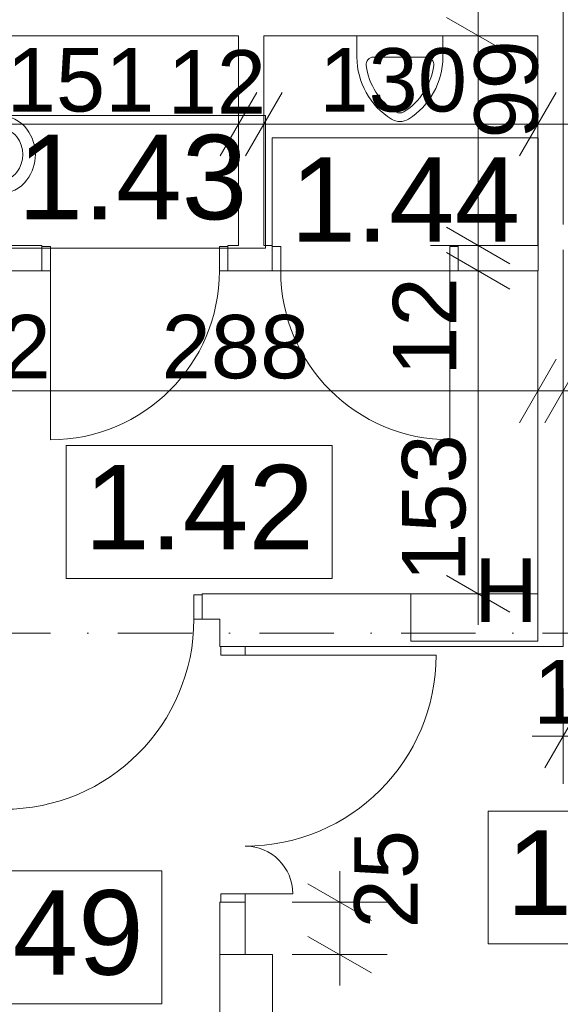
# Model space of a CAD drawing. Extents: x -283435 to 14216, y -77540 to 30522.
# Tile 94 of 177: x -125816 to -123258, y -68419 to -63759. Entities that reach past the tile are written whole.
import ezdxf

# ---------------------------------------------------------------- set-up
doc = ezdxf.new("R2010")
doc.units = 0
doc.header["$MEASUREMENT"] = 0
doc.linetypes.add('Kropki i Kreski', pattern=[670.277762, 352.777767, -176.388884, 0, -141.111112])
for name, color, linetype in [('Drzwi ArchiCAD', 7, 'Continuous'), ('SANITARNE', 7, 'Continuous'), ('WYMIARY', 7, 'Continuous'), ('ŚCIANY', 7, 'Continuous')]:
    doc.layers.add(name, color=color, linetype=linetype)
for name, color, linetype, lineweight in [('Drzwi ArchiCAD_Nr_Pióra__3', 3, 'Continuous', 18), ('Drzwi ArchiCAD_Nr_Pióra__7', 7, 'Continuous', 18), ('HYDRANTY_Nr_Pióra__1', 1, 'Continuous', 18), ('OPISY_Nr_Pióra__65', 65, 'Continuous', 18), ('OPISY_Nr_Pióra__86', 86, 'Continuous', 18), ('OSIE_Nr_Pióra__7', 7, 'Continuous', 18), ('SANITARNE_Nr_Pióra__6', 6, 'Continuous', 9), ('WYMIARY_Nr_Pióra__4', 4, 'Continuous', 18), ('WYMIARY_Nr_Pióra__5', 5, 'Continuous', 18), ('ŚCIANY_Nr_Pióra__7', 7, 'Continuous', 18)]:
    doc.layers.add(name, color=color, linetype=linetype, lineweight=lineweight)
doc.styles.add('GENERATED_STYLE_1', font='arial.ttf')
doc.styles.add('GENERATED_STYLE_2', font='txt')
doc.dimstyles.new('GENERATED_STYLE__2', dxfattribs={"dimtxt": 300, "dimasz": 228, "dimexe": 0.18, "dimexo": 0, "dimgap": 0.09, "dimtad": 1, "dimtih": 1, "dimtoh": 1, "dimdec": 0, "dimlfac": 0.1, "dimzin": 0, "dimdsep": 46, "dimtxsty": 'GENERATED_STYLE_2', "dimblk": 'ARROWHEAD_2', "dimblk1": 'ARROWHEAD_2', "dimblk2": 'ARROWHEAD_2', "dimcen": 0.09, "dimclrd": 256, "dimclre": 256, "dimclrt": 256, "dimazin": 0, "dimtfac": 1, "dimtdec": 4, "dimtmove": 0, "dimatfit": 3, "dimfxl": 1, "dimtolj": 1, "dimtzin": 0, "dimarcsym": 0})
doc.dimstyles.new('GENERATED_STYLE__3', dxfattribs={"dimtxt": 300, "dimasz": 228, "dimexe": 0.18, "dimexo": 0, "dimgap": 0.09, "dimtad": 1, "dimtih": 1, "dimtoh": 1, "dimdec": 0, "dimlfac": 0.1, "dimzin": 0, "dimdsep": 46, "dimtxsty": 'GENERATED_STYLE_2', "dimblk": 'ARROWHEAD_2', "dimblk1": 'ARROWHEAD_2', "dimblk2": 'ARROWHEAD_2', "dimcen": 0.09, "dimclrd": 256, "dimclre": 256, "dimclrt": 256, "dimazin": 0, "dimtfac": 1, "dimtdec": 4, "dimtmove": 2, "dimatfit": 3, "dimfxl": 1, "dimtolj": 1, "dimtzin": 0, "dimarcsym": 0})
doc.dimstyles.new('GENERATED_STYLE__4', dxfattribs={"dimtxt": 300, "dimasz": 228, "dimexe": 0.18, "dimexo": 0, "dimgap": 0.09, "dimtad": 1, "dimdec": 0, "dimlfac": 0.1, "dimzin": 0, "dimdsep": 46, "dimtxsty": 'GENERATED_STYLE_2', "dimblk": 'ARROWHEAD_2', "dimblk1": 'ARROWHEAD_2', "dimblk2": 'ARROWHEAD_2', "dimcen": 0.09, "dimclrd": 256, "dimclre": 256, "dimclrt": 256, "dimazin": 0, "dimtfac": 1, "dimtdec": 4, "dimtmove": 2, "dimatfit": 3, "dimfxl": 1, "dimtolj": 1, "dimtzin": 0, "dimarcsym": 0})

# ---------------------------------------------------------------- blocks, each defined once
blk = doc.blocks.new('D2 Asymetryczne 12_22')
at = {"layer": 'Drzwi ArchiCAD_Nr_Pióra__3', "linetype": 'Continuous'}
for p, q in [((565, 0), (565, 904)), ((-565, 0), (-565, 226)), ((-565, 0), (-605, 0)), ((-605, 0), (-605, -115)), ((-565, -115), (-565, 0)), ((605, 0), (565, 0)), ((565, 0), (565, -115)), ((605, -115), (605, 0)), ((-605, -115), (-565, -115)), ((565, -115), (605, -115))]:
    blk.add_line(p, q, dxfattribs=at)
for centre, radius, start, end in [((565, 0), 904, 90, 180), ((-565, 0), 226, 0, 90)]:
    blk.add_arc(centre, radius, start, end, dxfattribs=at)
at = {"layer": 'Drzwi ArchiCAD_Nr_Pióra__7', "linetype": 'Continuous'}
for p, q in [((-605, 0), (-605, -115)), ((605, 0), (605, -115))]:
    blk.add_line(p, q, dxfattribs=at)
blk = doc.blocks.new('Ściana_219', base_point=(-124869.9, -66476.5))
at = {"layer": 'ŚCIANY_Nr_Pióra__7', "linetype": 'Continuous'}
for p, q in [((-124869.9, -66596.5), (-124869.9, -66726.5)), ((-124864.9, -66726.5), (-124869.9, -66726.5)), ((-124749.9, -66726.5), (-124864.9, -66726.5)), ((-124864.9, -67936.5), (-124869.9, -67936.5)), ((-124869.9, -67936.5), (-124869.9, -68184.4)), ((-124749.9, -67936.5), (-124864.9, -67936.5)), ((-124749.9, -68184.4), (-124749.9, -67936.5)), ((-124869.9, -68184.4), (-124749.9, -68184.4))]:
    blk.add_line(p, q, dxfattribs=at)
at = {"layer": 'Drzwi ArchiCAD', "linetype": 'Continuous', "xscale": -1, "rotation": 270}
blk.add_blockref('D2 Asymetryczne 12_22', (-124749.9, -67331.5), dxfattribs=at)
blk = doc.blocks.new('D1 Drzwi proste 12_70')
at = {"layer": 'Drzwi ArchiCAD_Nr_Pióra__3', "linetype": 'Continuous'}
for p, q in [((450, 0), (450, 900)), ((-450, 0), (-490, 0)), ((-490, 0), (-490, -115)), ((-450, -115), (-450, 0)), ((490, 0), (450, 0)), ((450, 0), (450, -115)), ((490, -115), (490, 0)), ((-490, -115), (-450, -115)), ((450, -115), (490, -115))]:
    blk.add_line(p, q, dxfattribs=at)
blk.add_arc((450, 0), 900, 90, 180, dxfattribs=at)
at = {"layer": 'Drzwi ArchiCAD_Nr_Pióra__7', "linetype": 'Continuous'}
for p, q in [((-490, 0), (-490, -115)), ((490, 0), (490, -115))]:
    blk.add_line(p, q, dxfattribs=at)
blk = doc.blocks.new('Ściana_220', base_point=(-124619.9, -69210.2))
at = {"layer": 'ŚCIANY_Nr_Pióra__7', "linetype": 'Continuous'}
for p, q in [((-126865.8, -69090.2), (-127866.2, -69090.2)), ((-126865.8, -69090.2), (-126865.8, -69205.2)), ((-125885.8, -69090.2), (-125885.8, -69205.2)), ((-124869.9, -69090.2), (-125885.8, -69090.2)), ((-126865.8, -69205.2), (-126865.8, -69210.2)), ((-125885.8, -69205.2), (-125885.8, -69210.2)), ((-127866.2, -69210.2), (-126865.8, -69210.2)), ((-125885.8, -69210.2), (-124869.9, -69210.2))]:
    blk.add_line(p, q, dxfattribs=at)
at = {"layer": 'Drzwi ArchiCAD', "linetype": 'Continuous', "xscale": -1}
blk.add_blockref('D1 Drzwi proste 12_70', (-126375.8, -69090.2), dxfattribs=at)
blk = doc.blocks.new('Ściana_222', base_point=(-127866.2, -63714.7))
at = {"layer": 'ŚCIANY_Nr_Pióra__7', "linetype": 'Continuous'}
for p, q in [((-123244.8, -63714.7), (-127866.2, -63714.7)), ((-127866.2, -63834.7), (-126412.1, -63834.7)), ((-126292.1, -63834.7), (-124781.2, -63834.7)), ((-124661.2, -63834.7), (-123364.8, -63834.7))]:
    blk.add_line(p, q, dxfattribs=at)
blk = doc.blocks.new('Ściana_223', base_point=(-123244.8, -63714.7))
at = {"layer": 'ŚCIANY_Nr_Pióra__7', "linetype": 'Continuous'}
for p, q in [((-123244.8, -64728.3), (-123244.8, -63714.7)), ((-123364.8, -63834.7), (-123364.8, -64827.5)), ((-123244.8, -66726.5), (-123244.8, -64848.3)), ((-123364.8, -64947.5), (-123364.8, -66476.5))]:
    blk.add_line(p, q, dxfattribs=at)
blk = doc.blocks.new('Ściana_224', base_point=(-123244.8, -66476.5))
at = {"layer": 'ŚCIANY_Nr_Pióra__7', "linetype": 'Continuous'}
for p, q in [((-123364.8, -66476.5), (-124869.9, -66476.5)), ((-124749.9, -66726.5), (-123244.8, -66726.5))]:
    blk.add_line(p, q, dxfattribs=at)
blk = doc.blocks.new('D1 Drzwi proste 12_136')
at = {"layer": 'Drzwi ArchiCAD_Nr_Pióra__3', "linetype": 'Continuous'}
for p, q in [((400, 0), (400, 800)), ((-400, 0), (-440, 0)), ((-440, 0), (-440, -115)), ((-400, -115), (-400, 0)), ((440, 0), (400, 0)), ((400, 0), (400, -115)), ((440, -115), (440, 0)), ((-440, -115), (-400, -115)), ((400, -115), (440, -115))]:
    blk.add_line(p, q, dxfattribs=at)
blk.add_arc((400, 0), 800, 90, 180, dxfattribs=at)
at = {"layer": 'Drzwi ArchiCAD_Nr_Pióra__7', "linetype": 'Continuous'}
for p, q in [((-440, 0), (-440, -115)), ((440, 0), (440, -115))]:
    blk.add_line(p, q, dxfattribs=at)
blk = doc.blocks.new('D1 Drzwi proste 12_137')
at = {"layer": 'Drzwi ArchiCAD_Nr_Pióra__3', "linetype": 'Continuous'}
for p, q in [((400, 0), (400, 800)), ((-400, 0), (-440, 0)), ((-440, 0), (-440, -115)), ((-400, -115), (-400, 0)), ((440, 0), (400, 0)), ((400, 0), (400, -115)), ((440, -115), (440, 0)), ((-440, -115), (-400, -115)), ((400, -115), (440, -115))]:
    blk.add_line(p, q, dxfattribs=at)
blk.add_arc((400, 0), 800, 90, 180, dxfattribs=at)
at = {"layer": 'Drzwi ArchiCAD_Nr_Pióra__7', "linetype": 'Continuous'}
for p, q in [((-440, 0), (-440, -115)), ((440, 0), (440, -115))]:
    blk.add_line(p, q, dxfattribs=at)
blk = doc.blocks.new('Ściana_408', base_point=(-127866.2, -64827.5))
at = {"layer": 'ŚCIANY_Nr_Pióra__7', "linetype": 'Continuous'}
for p, q in [((-127826.2, -64827.5), (-127866.2, -64827.5)), ((-127826.2, -64832.5), (-127826.2, -64827.5)), ((-127826.2, -64947.5), (-127826.2, -64832.5)), ((-126946.2, -64832.5), (-126946.2, -64827.5)), ((-126412.1, -64827.5), (-126946.2, -64827.5)), ((-126946.2, -64947.5), (-126946.2, -64832.5)), ((-125711.2, -64827.5), (-126292.1, -64827.5)), ((-125711.2, -64832.5), (-125711.2, -64827.5)), ((-125711.2, -64947.5), (-125711.2, -64832.5)), ((-124831.2, -64832.5), (-124831.2, -64827.5)), ((-124781.2, -64827.5), (-124831.2, -64827.5)), ((-124831.2, -64947.5), (-124831.2, -64832.5)), ((-124621.2, -64827.5), (-124661.2, -64827.5)), ((-124621.2, -64832.5), (-124621.2, -64827.5)), ((-124621.2, -64947.5), (-124621.2, -64832.5)), ((-123741.2, -64832.5), (-123741.2, -64827.5)), ((-123364.8, -64827.5), (-123741.2, -64827.5)), ((-123741.2, -64947.5), (-123741.2, -64832.5)), ((-127866.2, -64947.5), (-127826.2, -64947.5)), ((-126946.2, -64947.5), (-126362.1, -64947.5)), ((-126242.1, -64947.5), (-125711.2, -64947.5)), ((-124831.2, -64947.5), (-124621.2, -64947.5)), ((-123741.2, -64947.5), (-123364.8, -64947.5))]:
    blk.add_line(p, q, dxfattribs=at)
at = {"layer": 'Drzwi ArchiCAD', "linetype": 'Continuous', "rotation": 180}
for p in [(-127386.2, -64947.5), (-125271.2, -64947.5)]:
    blk.add_blockref('D1 Drzwi proste 12_136', p, dxfattribs=at)
at = {"layer": 'Drzwi ArchiCAD', "linetype": 'Continuous', "xscale": -1, "rotation": 180}
blk.add_blockref('D1 Drzwi proste 12_137', (-124181.2, -64947.5), dxfattribs=at)
blk = doc.blocks.new('Ściana_409', base_point=(-124781.2, -64827.5))
at = {"layer": 'ŚCIANY_Nr_Pióra__7', "linetype": 'Continuous'}
for p, q in [((-124781.2, -63834.7), (-124781.2, -64827.5)), ((-124661.2, -64827.5), (-124661.2, -63834.7))]:
    blk.add_line(p, q, dxfattribs=at)
blk = doc.blocks.new('D1 Drzwi proste 12_157')
at = {"layer": 'Drzwi ArchiCAD_Nr_Pióra__3', "linetype": 'Continuous'}
for p, q in [((450, 0), (450, 900)), ((-450, 0), (-490, 0)), ((-490, 0), (-490, -115)), ((-450, -115), (-450, 0)), ((490, 0), (450, 0)), ((450, 0), (450, -115)), ((490, -115), (490, 0)), ((-490, -115), (-450, -115)), ((450, -115), (490, -115))]:
    blk.add_line(p, q, dxfattribs=at)
blk.add_arc((450, 0), 900, 90, 180, dxfattribs=at)
at = {"layer": 'Drzwi ArchiCAD_Nr_Pióra__7', "linetype": 'Continuous'}
for p, q in [((-490, 0), (-490, -115)), ((490, 0), (490, -115))]:
    blk.add_line(p, q, dxfattribs=at)
blk = doc.blocks.new('Ściana_522', base_point=(-124869.9, -66476.5))
at = {"layer": 'ŚCIANY_Nr_Pióra__7', "linetype": 'Continuous'}
for p, q in [((-127621.3, -66476.5), (-127866.2, -66476.5)), ((-127621.3, -66481.5), (-127621.3, -66476.5)), ((-127621.3, -66596.5), (-127621.3, -66481.5)), ((-126641.3, -66481.5), (-126641.3, -66476.5)), ((-126362.1, -66476.5), (-126641.3, -66476.5)), ((-126641.3, -66596.5), (-126641.3, -66481.5)), ((-125932.1, -66476.5), (-126242.1, -66476.5)), ((-125932.1, -66481.5), (-125932.1, -66476.5)), ((-125932.1, -66596.5), (-125932.1, -66481.5)), ((-124952.1, -66481.5), (-124952.1, -66476.5)), ((-124869.9, -66476.5), (-124952.1, -66476.5)), ((-124952.1, -66596.5), (-124952.1, -66481.5)), ((-127866.2, -66596.5), (-127621.3, -66596.5)), ((-126641.3, -66596.5), (-125932.1, -66596.5)), ((-124952.1, -66596.5), (-124869.9, -66596.5))]:
    blk.add_line(p, q, dxfattribs=at)
at = {"layer": 'Drzwi ArchiCAD', "linetype": 'Continuous', "rotation": 180}
for p in [(-127131.3, -66596.5), (-125442.1, -66596.5)]:
    blk.add_blockref('D1 Drzwi proste 12_157', p, dxfattribs=at)
blk = doc.blocks.new('Ściana_523', base_point=(-124619.9, -68184.4))
at = {"layer": 'ŚCIANY_Nr_Pióra__7', "linetype": 'Continuous'}
for p, q in [((-124869.9, -68184.4), (-124869.9, -69090.2)), ((-124619.9, -68184.4), (-124869.9, -68184.4)), ((-124619.9, -72955.8), (-124619.9, -68184.4))]:
    blk.add_line(p, q, dxfattribs=at)
blk = doc.blocks.new('WC 12')
at = {"layer": 'SANITARNE_Nr_Pióra__6', "linetype": 'Continuous'}
for p, q in [((0, 170), (0, 550)), ((370, 550), (0, 550)), ((370, 170), (370, 550)), ((60, 425), (60, 170)), ((310, 425), (60, 425)), ((310, 170), (310, 425))]:
    blk.add_line(p, q, dxfattribs=at)
for centre, radius, start, end in [((162.5, 170), 162.5, 180, 233.1301), ((162.5, 170), 102.5, 180, 233.1301), ((207.5, 170), 102.5, 306.8699, 0), ((207.5, 170), 162.5, 306.8699, 0), ((185, 200), 140, 233.1301, 306.8699), ((185, 200), 200, 233.1301, 306.866)]:
    blk.add_arc(centre, radius, start, end, dxfattribs=at)
blk = doc.blocks.new('Pisuar 02 12_7')
at = {"layer": 'SANITARNE_Nr_Pióra__6', "linetype": 'Continuous'}
for p, q in [((0, 304.8), (0, 406.4)), ((406.4, 406.4), (0, 406.4)), ((406.4, 406.4), (0, 406.4)), ((406.4, 406.4), (0, 406.4)), ((406.4, 406.4), (0, 406.4)), ((406.4, 406.4), (0, 406.4)), ((406.4, 406.4), (0, 406.4)), ((406.4, 406.4), (0, 406.4)), ((406.4, 406.4), (0, 406.4)), ((406.4, 406.4), (0, 406.4)), ((406.4, 406.4), (0, 406.4)), ((406.4, 406.4), (0, 406.4)), ((406.4, 406.4), (0, 406.4)), ((406.4, 406.4), (0, 406.4)), ((406.4, 406.4), (0, 406.4)), ((406.4, 406.4), (0, 406.4)), ((406.4, 406.4), (0, 406.4)), ((406.4, 406.4), (0, 406.4)), ((406.4, 406.4), (0, 406.4)), ((406.4, 406.4), (0, 406.4)), ((406.4, 406.4), (0, 406.4)), ((406.4, 406.4), (0, 406.4)), ((406.4, 406.4), (0, 406.4)), ((406.4, 406.4), (0, 406.4)), ((406.4, 406.4), (0, 406.4)), ((406.4, 406.4), (0, 406.4)), ((406.4, 406.4), (0, 406.4)), ((406.4, 406.4), (0, 406.4)), ((406.4, 406.4), (0, 406.4)), ((406.4, 406.4), (0, 406.4)), ((406.4, 406.4), (0, 406.4)), ((406.4, 406.4), (0, 406.4)), ((406.4, 406.4), (0, 406.4)), ((406.4, 406.4), (0, 406.4)), ((406.4, 406.4), (0, 406.4)), ((406.4, 406.4), (0, 406.4)), ((406.4, 406.4), (0, 406.4)), ((406.4, 406.4), (0, 406.4)), ((406.4, 406.4), (0, 406.4)), ((406.4, 406.4), (0, 406.4)), ((406.4, 406.4), (0, 406.4)), ((406.4, 406.4), (0, 406.4)), ((406.4, 406.4), (0, 406.4)), ((406.4, 406.4), (0, 406.4)), ((406.4, 406.4), (0, 406.4)), ((406.4, 304.8), (406.4, 406.4)), ((78.6, 304.8), (327.8, 304.8)), ((78.6, 304.8), (327.8, 304.8)), ((78.6, 304.8), (327.8, 304.8)), ((78.6, 304.8), (327.8, 304.8)), ((78.6, 304.8), (327.8, 304.8)), ((78.6, 304.8), (327.8, 304.8)), ((78.6, 304.8), (327.8, 304.8)), ((78.6, 304.8), (327.8, 304.8)), ((78.6, 304.8), (327.8, 304.8)), ((78.6, 304.8), (327.8, 304.8)), ((78.6, 304.8), (327.8, 304.8)), ((78.6, 304.8), (327.8, 304.8)), ((78.6, 304.8), (327.8, 304.8)), ((78.6, 304.8), (327.8, 304.8)), ((78.6, 304.8), (327.8, 304.8)), ((78.6, 304.8), (327.8, 304.8)), ((78.6, 304.8), (327.8, 304.8)), ((78.6, 304.8), (327.8, 304.8)), ((78.6, 304.8), (327.8, 304.8)), ((78.6, 304.8), (327.8, 304.8)), ((78.6, 304.8), (327.8, 304.8)), ((78.6, 304.8), (327.8, 304.8)), ((78.6, 304.8), (327.8, 304.8)), ((78.6, 304.8), (327.8, 304.8)), ((78.6, 304.8), (327.8, 304.8)), ((78.6, 304.8), (327.8, 304.8)), ((78.6, 304.8), (327.8, 304.8)), ((78.6, 304.8), (327.8, 304.8)), ((78.6, 304.8), (327.8, 304.8)), ((78.6, 304.8), (327.8, 304.8)), ((78.6, 304.8), (327.8, 304.8)), ((78.6, 304.8), (327.8, 304.8))]:
    blk.add_line(p, q, dxfattribs=at)
for centre, radius, start, end in [((345.4, 304.8), 345.4, 180, 238.1092), ((78.6, 269.2), 35.6, 90, 187.0582), ((61, 304.8), 345.4, 301.8908, 0), ((327.8, 269.2), 35.6, 352.9418, 90), ((345.4, 304.8), 304.8, 187.5275, 238.1092), ((61, 304.8), 304.8, 301.8908, 352.4725), ((203.2, 76.2), 76.2, 238.1092, 301.8908), ((203.2, 76.2), 35.6, 238.1092, 301.8908)]:
    blk.add_arc(centre, radius, start, end, dxfattribs=at)
blk = doc.blocks.new('*D2132')
at = {"layer": 'WYMIARY_Nr_Pióra__4', "linetype": 'Continuous', "transparency": 16777216}
for p, q in [((-123244.8, -67375.4), (-123244.8, -66925.4)), ((-121942.9, -67375.4), (-121942.9, -66925.4)), ((-123158.2, -67000.4), (-123331.4, -67300.4)), ((-121856.2, -67000.4), (-122029.5, -67300.4)), ((-123391.5, -67150.4), (-123244.8, -67150.4)), ((-123244.8, -67150.4), (-121942.9, -67150.4))]:
    blk.add_line(p, q, dxfattribs=at)
at = {"layer": 'WYMIARY_Nr_Pióra__5', "transparency": 16777216, "insert": (-123385.5, -66790.4), "char_height": 300, "attachment_point": 1, "style": 'GENERATED_STYLE_1'}
blk.add_mtext('{130}', dxfattribs=at)
blk = doc.blocks.new('ARROWHEAD_2')
at = {"linetype": 'Continuous'}
for p, q in [((-0.378, -0.655), (0.378, 0.655)), ((0, 0), (-1, 0))]:
    blk.add_line(p, q, dxfattribs=at)
blk = doc.blocks.new('*D2141')
at = {"layer": 'WYMIARY_Nr_Pióra__4', "linetype": 'Continuous', "transparency": 16777216}
for p, q in [((-126242.1, -65741.5), (-126242.1, -65291.5)), ((-123364.8, -65741.5), (-123364.8, -65291.5)), ((-126155.5, -65366.5), (-126328.7, -65666.5)), ((-123278.2, -65366.5), (-123451.4, -65666.5)), ((-126242.1, -65516.5), (-123364.8, -65516.5))]:
    blk.add_line(p, q, dxfattribs=at)
at = {"layer": 'WYMIARY_Nr_Pióra__5', "transparency": 16777216, "char_height": 300, "attachment_point": 1, "style": 'GENERATED_STYLE_1'}
for s, insert in [('{12}', (-126135.2, -65156.5)), ('{288}', (-125145, -65156.5))]:
    blk.add_mtext(s, dxfattribs=dict(at, insert=insert))
blk = doc.blocks.new('*D2142')
at = {"layer": 'WYMIARY_Nr_Pióra__4', "linetype": 'Continuous', "transparency": 16777216}
for p, q in [((-123364.8, -65741.5), (-123364.8, -65291.5)), ((-123244.8, -65741.5), (-123244.8, -65291.5)), ((-123278.2, -65366.5), (-123451.4, -65666.5)), ((-123158.2, -65366.5), (-123331.4, -65666.5)), ((-123364.8, -65516.5), (-123244.8, -65516.5))]:
    blk.add_line(p, q, dxfattribs=at)
blk = doc.blocks.new('*D2143')
at = {"layer": 'WYMIARY_Nr_Pióra__4', "linetype": 'Continuous', "transparency": 16777216}
for p, q in [((-123244.8, -65741.5), (-123244.8, -65291.5)), ((-121942.9, -65741.5), (-121942.9, -65291.5)), ((-123158.2, -65366.5), (-123331.4, -65666.5)), ((-121856.2, -65366.5), (-122029.5, -65666.5)), ((-123244.8, -65516.5), (-121942.9, -65516.5))]:
    blk.add_line(p, q, dxfattribs=at)
at = {"layer": 'WYMIARY_Nr_Pióra__5', "transparency": 16777216, "char_height": 300, "attachment_point": 1, "style": 'GENERATED_STYLE_1'}
for s, insert in [('{130}', (-122935.3, -65156.5)), ('{12}', (-122398.2, -65585.1)), ('{12}', (-123142.6, -65644.1))]:
    blk.add_mtext(s, dxfattribs=dict(at, insert=insert))
blk = doc.blocks.new('*D2144')
at = {"layer": 'WYMIARY_Nr_Pióra__4', "linetype": 'Continuous', "transparency": 16777216}
for p, q in [((-121942.9, -65741.5), (-121942.9, -65291.5)), ((-121822.9, -65741.5), (-121822.9, -65291.5)), ((-121856.2, -65366.5), (-122029.5, -65666.5)), ((-121736.2, -65366.5), (-121909.5, -65666.5)), ((-121942.9, -65516.5), (-121822.9, -65516.5))]:
    blk.add_line(p, q, dxfattribs=at)
blk = doc.blocks.new('*D2145')
at = {"layer": 'WYMIARY_Nr_Pióra__4', "linetype": 'Continuous', "transparency": 16777216}
for p, q in [((-121822.9, -65741.5), (-121822.9, -65291.5)), ((-120780.5, -65741.5), (-120780.5, -65291.5)), ((-121736.2, -65366.5), (-121909.5, -65666.5)), ((-120693.9, -65366.5), (-120867.1, -65666.5)), ((-121822.9, -65516.5), (-120780.5, -65516.5))]:
    blk.add_line(p, q, dxfattribs=at)
at = {"layer": 'WYMIARY_Nr_Pióra__5', "transparency": 16777216, "insert": (-121650.9, -65156.5), "char_height": 300, "attachment_point": 1, "style": 'GENERATED_STYLE_1'}
blk.add_mtext('{104}', dxfattribs=at)
blk = doc.blocks.new('*D2146')
at = {"layer": 'WYMIARY_Nr_Pióra__4', "linetype": 'Continuous', "transparency": 16777216}
for p, q in [((-120780.5, -65741.5), (-120780.5, -65291.5)), ((-120640.5, -65741.5), (-120640.5, -65291.5)), ((-120693.9, -65366.5), (-120867.1, -65666.5)), ((-120553.9, -65366.5), (-120727.1, -65666.5)), ((-120780.5, -65516.5), (-120640.5, -65516.5))]:
    blk.add_line(p, q, dxfattribs=at)
at = {"layer": 'WYMIARY_Nr_Pióra__5', "transparency": 16777216, "insert": (-120640.5, -64783.2), "char_height": 300, "attachment_point": 1, "style": 'GENERATED_STYLE_1'}
blk.add_mtext('{14}', dxfattribs=at)
blk = doc.blocks.new('*D2147')
at = {"layer": 'WYMIARY_Nr_Pióra__4', "linetype": 'Continuous', "transparency": 16777216}
for p, q in [((-120640.5, -65741.5), (-120640.5, -65291.5)), ((-119584.6, -65741.5), (-119584.6, -65291.5)), ((-120553.9, -65366.5), (-120727.1, -65666.5)), ((-119671.2, -65666.5), (-119498, -65366.5)), ((-120640.5, -65516.5), (-119584.6, -65516.5)), ((-119584.6, -65516.5), (-119437.9, -65516.5))]:
    blk.add_line(p, q, dxfattribs=at)
at = {"layer": 'WYMIARY_Nr_Pióra__5', "transparency": 16777216, "char_height": 300, "attachment_point": 1, "style": 'GENERATED_STYLE_1'}
for s, insert in [('{14}', (-120640.5, -64783.2)), ('{106}', (-120381.4, -65156.5))]:
    blk.add_mtext(s, dxfattribs=dict(at, insert=insert))
blk = doc.blocks.new('*D2150')
at = {"layer": 'WYMIARY_Nr_Pióra__4', "linetype": 'Continuous', "transparency": 16777216}
for p, q in [((-123797.3, -64860.9), (-123497.3, -65034.1)), ((-123422.3, -64947.5), (-123872.3, -64947.5)), ((-123647.3, -66476.5), (-123647.3, -64947.5)), ((-123797.3, -66389.9), (-123497.3, -66563.1)), ((-123422.3, -66476.5), (-123872.3, -66476.5)), ((-123647.3, -66623.2), (-123647.3, -66476.5))]:
    blk.add_line(p, q, dxfattribs=at)
at = {"layer": 'WYMIARY_Nr_Pióra__5', "transparency": 16777216, "char_height": 300, "attachment_point": 1, "rotation": 90, "style": 'GENERATED_STYLE_1'}
for s, insert in [('{12}', (-124050.1, -65444.7)), ('{153}', (-124007.3, -66420.3))]:
    blk.add_mtext(s, dxfattribs=dict(at, insert=insert))
blk = doc.blocks.new('*D2151')
at = {"layer": 'WYMIARY_Nr_Pióra__4', "linetype": 'Continuous', "transparency": 16777216}
for p, q in [((-123797.3, -64740.9), (-123497.3, -64914.1)), ((-123422.3, -64827.5), (-123872.3, -64827.5)), ((-123797.3, -64860.9), (-123497.3, -65034.1)), ((-123647.3, -64947.5), (-123647.3, -64827.5)), ((-123422.3, -64947.5), (-123872.3, -64947.5))]:
    blk.add_line(p, q, dxfattribs=at)
blk = doc.blocks.new('*D2152')
at = {"layer": 'WYMIARY_Nr_Pióra__4', "linetype": 'Continuous', "transparency": 16777216}
for p, q in [((-123647.3, -63834.7), (-123647.3, -63688)), ((-123497.3, -63921.3), (-123797.3, -63748.1)), ((-123422.3, -63834.7), (-123872.3, -63834.7)), ((-123647.3, -64827.5), (-123647.3, -63834.7)), ((-123797.3, -64740.9), (-123497.3, -64914.1)), ((-123422.3, -64827.5), (-123872.3, -64827.5))]:
    blk.add_line(p, q, dxfattribs=at)
at = {"layer": 'WYMIARY_Nr_Pióra__5', "transparency": 16777216, "insert": (-123664.8, -64322), "char_height": 300, "attachment_point": 1, "rotation": 90, "style": 'GENERATED_STYLE_1'}
blk.add_mtext('{99}', dxfattribs=at)
blk = doc.blocks.new('*D2155')
at = {"layer": 'WYMIARY_Nr_Pióra__4', "linetype": 'Continuous', "transparency": 16777216}
for p, q in [((-126292.1, -64478.8), (-126292.1, -64028.8)), ((-124781.2, -64478.8), (-124781.2, -64028.8)), ((-126205.5, -64103.8), (-126378.7, -64403.8)), ((-124694.6, -64103.8), (-124867.8, -64403.8)), ((-126292.1, -64253.8), (-124781.2, -64253.8))]:
    blk.add_line(p, q, dxfattribs=at)
at = {"layer": 'WYMIARY_Nr_Pióra__5', "transparency": 16777216, "char_height": 300, "attachment_point": 1, "style": 'GENERATED_STYLE_1'}
for s, insert in [('{151}', (-125878.2, -63893.8)), ('{12}', (-125116.5, -63903.2))]:
    blk.add_mtext(s, dxfattribs=dict(at, insert=insert))
blk = doc.blocks.new('*D2156')
at = {"layer": 'WYMIARY_Nr_Pióra__4', "linetype": 'Continuous', "transparency": 16777216}
for p, q in [((-124781.2, -64478.8), (-124781.2, -64028.8)), ((-124661.2, -64478.8), (-124661.2, -64028.8)), ((-124694.6, -64103.8), (-124867.8, -64403.8)), ((-124574.6, -64103.8), (-124747.8, -64403.8)), ((-124781.2, -64253.8), (-124661.2, -64253.8))]:
    blk.add_line(p, q, dxfattribs=at)
blk = doc.blocks.new('*D2157')
at = {"layer": 'WYMIARY_Nr_Pióra__4', "linetype": 'Continuous', "transparency": 16777216}
for p, q in [((-124661.2, -64478.8), (-124661.2, -64028.8)), ((-123364.8, -64478.8), (-123364.8, -64028.8)), ((-124574.6, -64103.8), (-124747.8, -64403.8)), ((-123451.4, -64403.8), (-123278.2, -64103.8)), ((-124661.2, -64253.8), (-123364.8, -64253.8)), ((-123364.8, -64253.8), (-123218.1, -64253.8))]:
    blk.add_line(p, q, dxfattribs=at)
at = {"layer": 'WYMIARY_Nr_Pióra__5', "transparency": 16777216, "insert": (-124398.5, -63893.8), "char_height": 300, "attachment_point": 1, "style": 'GENERATED_STYLE_1'}
blk.add_mtext('{130}', dxfattribs=at)
blk = doc.blocks.new('*D2461')
at = {"layer": 'WYMIARY_Nr_Pióra__4', "linetype": 'Continuous', "transparency": 16777216}
for p, q in [((-124302, -67936.5), (-124302, -67789.8)), ((-124152, -68023.1), (-124452, -67849.9)), ((-124077, -67936.5), (-124527, -67936.5)), ((-124302, -68184.4), (-124302, -67936.5)), ((-124452, -68097.8), (-124152, -68271)), ((-124077, -68184.4), (-124527, -68184.4)), ((-124302, -68331.1), (-124302, -68184.4))]:
    blk.add_line(p, q, dxfattribs=at)
at = {"layer": 'WYMIARY_Nr_Pióra__5', "transparency": 16777216, "insert": (-124233.4, -68060.4), "char_height": 300, "attachment_point": 1, "rotation": 90, "style": 'GENERATED_STYLE_1'}
blk.add_mtext('{25}', dxfattribs=at)

msp = doc.modelspace()

# ---------------------------------------------------------------- linework, layer by layer
at = {"layer": 'HYDRANTY_Nr_Pióra__1', "linetype": 'Continuous'}
for p, q in [((-123964.8, -66701), (-123964.8, -66476.5)), ((-123964.8, -66476.5), (-123364.8, -66476.5)), ((-123364.8, -66476.5), (-123364.8, -66701)), ((-123964.8, -66701), (-123364.8, -66701))]:
    msp.add_line(p, q, dxfattribs=at)
at = {"layer": 'OPISY_Nr_Pióra__65', "linetype": 'Continuous', "flags": 128}
for points in [[(-125912.1, -64212.4), (-124653.3, -64212.4), (-124653.3, -64841), (-125912.1, -64841)], [(-124621.2, -64318.9), (-123362.3, -64318.9), (-123362.3, -64947.5), (-124621.2, -64947.5)], [(-125596.5, -65775.1), (-124337.7, -65775.1), (-124337.7, -66403.7), (-125596.5, -66403.7)], [(-123598.7, -67504.9), (-122339.9, -67504.9), (-122339.9, -68133.4), (-123598.7, -68133.4)], [(-126402.4, -67788), (-125143.5, -67788), (-125143.5, -68416.6), (-126402.4, -68416.6)]]:
    msp.add_lwpolyline(points, close=True, dxfattribs=at)
at = {"layer": 'OSIE_Nr_Pióra__7', "linetype": 'Kropki i Kreski'}
msp.add_line((-233283.4, -66663), (11369.3, -66663), dxfattribs=at)

# ---------------------------------------------------------------- block references
at = {"layer": 'SANITARNE', "linetype": 'Continuous', "xscale": -1}
msp.add_blockref('Pisuar 02 12_7', (-123813.8, -64241.1), dxfattribs=at)
at = {"layer": 'SANITARNE', "linetype": 'Continuous', "rotation": 90}
msp.add_blockref('WC 12', (-125742.1, -64582.4), dxfattribs=at)
at = {"layer": 'ŚCIANY'}
for name, p in [('Ściana_222', (-127866.2, -63714.7)), ('Ściana_223', (-123244.8, -63714.7)), ('Ściana_409', (-124781.2, -64827.5)), ('Ściana_408', (-127866.2, -64827.5)), ('Ściana_522', (-124869.9, -66476.5)), ('Ściana_224', (-123244.8, -66476.5)), ('Ściana_219', (-124869.9, -66476.5)), ('Ściana_220', (-124619.9, -69210.2)), ('Ściana_523', (-124619.9, -68184.4))]:
    msp.add_blockref(name, p, dxfattribs=at)

# ---------------------------------------------------------------- texts
at = {"layer": 'HYDRANTY_Nr_Pióra__1', "linetype": 'Continuous', "insert": (-123514.8, -66609.3), "char_height": 300, "attachment_point": 8, "style": 'GENERATED_STYLE_1'}
msp.add_mtext('{H}', dxfattribs=at)
at = {"layer": 'OPISY_Nr_Pióra__86', "linetype": 'Continuous', "char_height": 400, "attachment_point": 2, "style": 'GENERATED_STYLE_1'}
for s, insert in [('{1.43}', (-125282.7, -64303.9)), ('{1.44}', (-123991.8, -64410.3)), ('{1.42}', (-124967.1, -65866.6)), ('{1.48}', (-122969.3, -67596.3)), ('{1.49}', (-125772.9, -67879.4))]:
    msp.add_mtext(s, dxfattribs=dict(at, insert=insert))

# ---------------------------------------------------------------- dimensions: what is measured, and where the dimension line sits
at = {"layer": 'WYMIARY', "linetype": 'Continuous'}
for base, p1, p2, picture, middle in [((-123647.3, -66476.5), (-123364.8, -64827.5), (-123364.8, -63834.7), '*D2152', (-123514.8, -64097.1)), ((-123647.3, -66476.5), (-123364.8, -64947.5), (-123364.8, -64827.5), '*D2151', (-123900.1, -65219.7)), ((-123647.3, -66476.5), (-123364.8, -66476.5), (-123364.8, -64947.5), '*D2150', (-123857.3, -66082.9)), ((-124302, -68184.4), (-124749.9, -68184.4), (-124749.9, -67936.5), '*D2461', (-124083.4, -67835.5))]:
    dim = msp.add_linear_dim(base=base, p1=p1, p2=p2, angle=90, dimstyle='GENERATED_STYLE__4', dxfattribs=at)
    dim.commit()
    dim.dimension.update_dxf_attribs({"geometry": picture, "text_midpoint": middle})
for base, p1, p2, dimstyle, picture, middle in [((-127866.2, -64253.8), (-126292.1, -63834.7), (-124781.2, -63834.7), 'GENERATED_STYLE__2', '*D2155', (-125540.8, -64043.8)), ((-127866.2, -64253.8), (-124781.2, -63834.7), (-124661.2, -63834.7), 'GENERATED_STYLE__3', '*D2156', (-124891.6, -64053.2)), ((-127866.2, -64253.8), (-124661.2, -63834.7), (-123364.8, -63834.7), 'GENERATED_STYLE__3', '*D2157', (-124061.1, -64043.8)), ((-127866.2, -65516.5), (-121942.9, -66596.5), (-121822.9, -64715), 'GENERATED_STYLE__3', '*D2144', (-122173.3, -65735.1)), ((-127866.2, -65516.5), (-121822.9, -64715), (-120780.5, -64715), 'GENERATED_STYLE__3', '*D2145', (-121313.5, -65306.5)), ((-127866.2, -65516.5), (-120780.5, -64715), (-120640.5, -64715), 'GENERATED_STYLE__3', '*D2146', (-120415.5, -64933.2)), ((-127866.2, -65516.5), (-120640.5, -64715), (-119584.6, -64715), 'GENERATED_STYLE__3', '*D2147', (-120044, -65306.5)), ((-127866.2, -65516.5), (-126242.1, -64947.5), (-123364.8, -66476.5), 'GENERATED_STYLE__2', '*D2141', (-124807.6, -65306.5)), ((-127866.2, -65516.5), (-123244.8, -66476.5), (-121942.9, -66596.5), 'GENERATED_STYLE__2', '*D2143', (-122597.9, -65306.5)), ((-127866.2, -65516.5), (-123364.8, -66476.5), (-123244.8, -66476.5), 'GENERATED_STYLE__3', '*D2142', (-122917.7, -65794.1)), ((-123244.8, -67150.4), (-123244.8, -66476.5), (-121942.9, -66596.5), 'GENERATED_STYLE__3', '*D2132', (-123048.1, -66940.4))]:
    dim = msp.add_linear_dim(base=base, p1=p1, p2=p2, dimstyle=dimstyle, dxfattribs=at)
    dim.commit()
    dim.dimension.update_dxf_attribs({"geometry": picture, "text_midpoint": middle})

doc.saveas('drawing.dxf')
